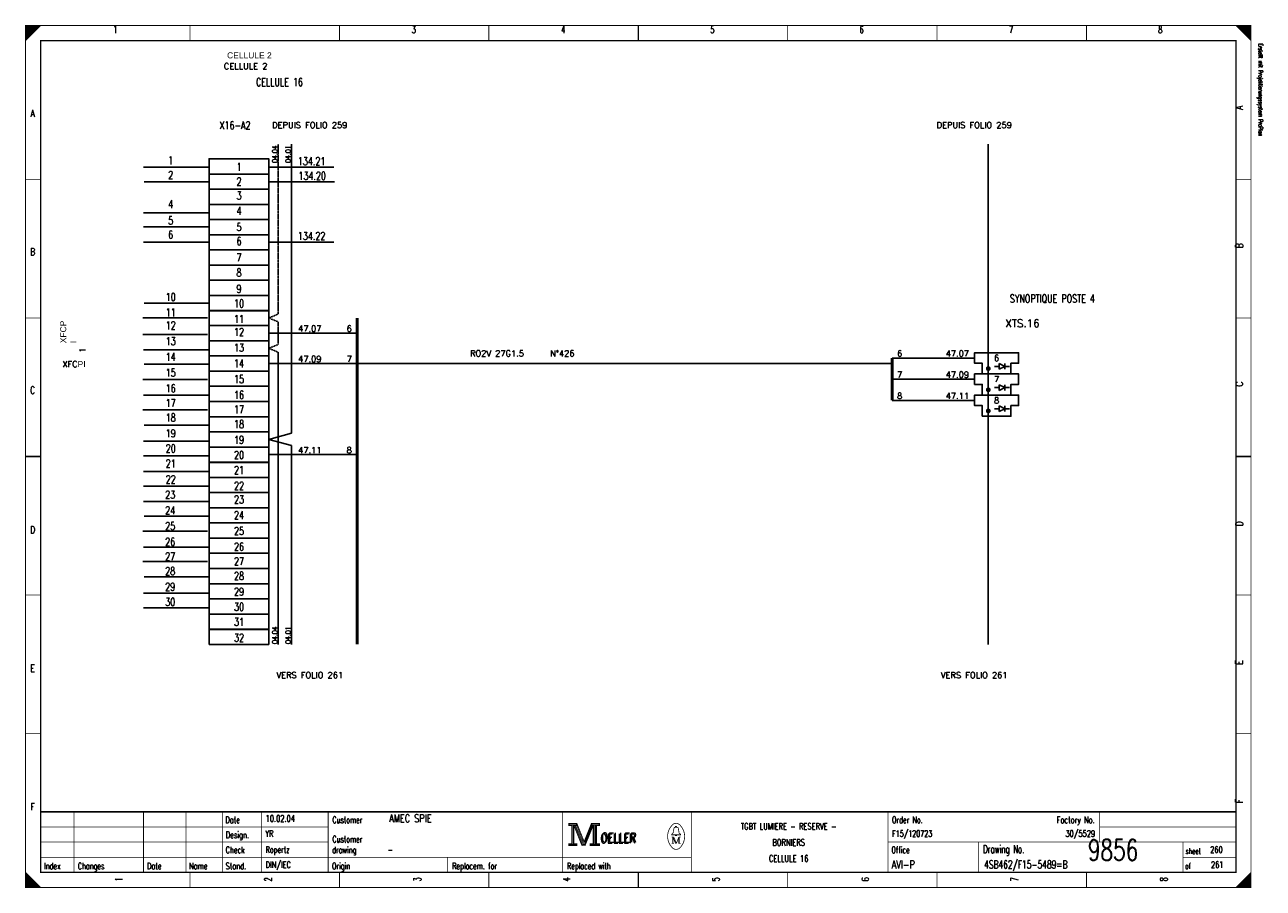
# Model space of a CAD drawing. Extents: x 0 to 409, y 0 to 285.
import ezdxf
from ezdxf.enums import TextEntityAlignment as Align

# ---------------------------------------------------------------- set-up
doc = ezdxf.new("R2010")
doc.units = 0
doc.header["$MEASUREMENT"] = 0
doc.linetypes.add('CONTINU', pattern=[0])
doc.linetypes.add('DISCONTINU', pattern=[0.15, 0.1, -0.05])
doc.layers.get('0').update_dxf_attribs({"color": 9, "linetype": 'CONTINUOUS'})
for name, color, linetype in [('POINTILLE', 5, 'DISCONTINU'), ('SCH-3', 3, 'CONTINU'), ('TEXTE', 3, 'CONTINUOUS'), ('TRAIFIN', 1, 'CONTINUOUS'), ('TRAIGROS', 2, 'CONTINUOUS'), ('TRAIMOY', 4, 'CONTINUOUS')]:
    doc.layers.add(name, color=color, linetype=linetype)
doc.styles.get("Standard").update_dxf_attribs({"font": 'romans.shx', "bigfont": 'TXT.shx'})

# ---------------------------------------------------------------- blocks, each defined once
blk = doc.blocks.new('BRND')
at = {"layer": 'TRAIFIN'}
for p, q in [((0.8, -5.47), (0.8, -3.59)), ((0.8, -3.59), (2.68, -4.53)), ((2.68, -5.47), (2.68, -3.59)), ((-0.73, -4.53), (0.8, -4.53)), ((2.68, -4.53), (0.8, -5.47)), ((2.68, -4.53), (4.27, -4.53))]:
    blk.add_line(p, q, dxfattribs=at)
at = {"layer": 'TRAIMOY'}
blk.add_lwpolyline([(-4.75, -7), (-4.75, -3.5), (-7.25, -3.5), (-7.25, 0), (7.25, 0), (7.25, -3.5), (4.75, -3.5), (4.75, -7)], close=True, dxfattribs=at)

msp = doc.modelspace()

# ---------------------------------------------------------------- linework, layer by layer
at = {"color": 0, "linetype": 'Continuous'}
for p, q in [((38.98, 238.14), (60.31, 238.14)), ((80.59, 238.14), (101.92, 238.14)), ((39.16, 233.3), (60.49, 233.3)), ((80.77, 233.3), (102.1, 233.3)), ((38.98, 223.09), (60.31, 223.09)), ((38.98, 218.42), (60.31, 218.42)), ((38.98, 213.4), (60.31, 213.4)), ((80.59, 213.4), (101.92, 213.4)), ((39.16, 193.24), (60.49, 193.24)), ((38.8, 188.39), (60.13, 188.39)), ((38.8, 182.84), (60.13, 182.84)), ((38.98, 177.82), (60.31, 177.82)), ((39.16, 172.98), (60.49, 172.98)), ((38.8, 167.96), (60.13, 167.96)), ((38.98, 162.77), (60.31, 162.77)), ((38.8, 157.93), (60.13, 157.93)), ((39.16, 152.91), (60.49, 152.91)), ((38.98, 147.53), (60.31, 147.53)), ((38.98, 142.7), (60.31, 142.7)), ((38.98, 137.54), (60.31, 137.54)), ((38.98, 132.74), (60.31, 132.74)), ((38.98, 127.62), (60.31, 127.62)), ((39.16, 122.78), (60.49, 122.78)), ((38.8, 117.77), (60.13, 117.77)), ((38.98, 112.57), (60.31, 112.57)), ((38.8, 107.73), (60.13, 107.73)), ((39.16, 102.71), (60.49, 102.71)), ((38.98, 97.34), (60.31, 97.34)), ((38.98, 92.5), (60.31, 92.5))]:
    msp.add_line(p, q, dxfattribs=at)
at = {"color": 0, "const_width": 0.25, "flags": 128}
for points in [[(0, 285), (5, 285), (0, 280), (0, 285)], [(0, 142.5), (0, 285), (405, 285), (405, 0), (0, 0), (0, 142.5)], [(0.25, 285), (0.25, 280.25), (0.5, 280.5), (0.5, 285), (0.75, 285), (0.75, 280.75), (1, 281), (1, 285), (1.25, 285), (1.25, 281.25), (1.5, 281.5), (1.5, 285), (1.75, 285), (1.75, 281.75), (2, 282)], [(2, 282), (2, 285), (2.25, 285), (2.25, 282.25), (2.5, 282.5), (2.5, 285), (2.75, 285), (2.75, 282.75), (3, 283), (3, 285), (3.25, 285), (3.25, 283.25), (3.5, 283.5), (3.5, 285), (3.75, 285)], [(3.75, 285), (3.75, 283.75), (4, 284), (4, 285), (4.25, 285), (4.25, 284.25), (4.5, 284.5), (4.5, 285), (4.75, 285), (4.75, 284.75)], [(400, 285), (405, 280), (404.75, 280.25), (404.75, 285), (404.5, 285), (404.5, 280.5), (404.25, 280.75), (404.25, 285), (404, 285), (404, 281), (403.75, 281.25), (403.75, 285), (403.5, 285), (403.5, 281.5), (403.25, 281.75)], [(401.5, 283.5), (401.5, 285), (401.25, 285), (401.25, 283.75), (401, 284), (401, 285), (400.75, 285), (400.75, 284.25), (400.5, 284.5), (400.5, 285), (400.25, 285), (400.25, 284.75)], [(403.25, 281.75), (403.25, 285), (403, 285), (403, 282), (402.75, 282.25), (402.75, 285), (402.5, 285), (402.5, 282.5), (402.25, 282.75), (402.25, 285), (402, 285), (402, 283), (401.75, 283.25), (401.75, 285), (401.5, 285)], [(179.5, 21.2), (179.5, 20.5), (180.5, 20.5), (180.5, 14.5), (179.5, 14.5), (179.5, 13.8), (182.2, 13.8), (182.2, 14.5), (181.2, 14.5), (181.2, 20.5), (182.2, 20.5), (182.2, 21.2), (179.5, 21.2)], [(180.7, 20.7), (180.7, 14.3), (181, 14.3), (181, 20.7)], [(181.2, 20.5), (183.9, 13.8), (184.9, 13.8), (187.6, 20.5)], [(181.8, 20.5), (184.2, 14.6), (184.6, 14.6)], [(182.2, 21.2), (184.6, 15.2), (187, 21.2)], [(182.2, 20.5), (184.4, 14.9), (184.7, 14.9)], [(184.6, 14.2), (184.9, 14.2), (187.4, 20.5)], [(184.6, 14.6), (184.8, 14.6), (187.2, 20.5)], [(187.6, 20.5), (187.6, 14.5), (186.6, 14.5), (186.6, 13.8), (187.1, 13.8)], [(187, 21.2), (187, 20.5), (188, 20.5), (188, 14.5), (187, 14.5), (187, 13.8), (189.7, 13.8), (189.7, 14.5), (188.7, 14.5), (188.7, 20.5), (189.7, 20.5), (189.7, 21.2), (187, 21.2)], [(187.8, 20.7), (187.8, 14.3), (188.3, 14.3), (188.3, 20.7), (188.5, 20.7), (188.5, 14.3)], [(214.8, 17.4), (213.5, 17.4), (213.5, 17.6), (214, 18), (214.3, 19.6)], [(213.9, 16.7), (213.9, 14.6), (213.5, 14.6)], [(213.9, 16.7), (214.8, 14.6), (215.1, 14.6)], [(214.8, 19.9), (214.8, 20.2), (215.2, 20.2), (215.2, 19.9)], [(215.2, 17.4), (216.5, 17.4), (216.5, 17.6), (216, 18), (215.7, 19.6)], [(0, 5), (0, 0), (5, 0), (0, 5), (0.25, 4.75), (0.25, 0), (0.5, 0), (0.5, 4.5), (0.75, 4.25), (0.75, 0), (1, 0), (1, 4), (1.25, 3.75), (1.25, 0), (1.5, 0)], [(404.75, 4.75), (404.75, 0), (404.5, 0), (404.5, 4.5), (404.25, 4.25), (404.25, 0), (404, 0), (404, 4), (403.75, 3.75), (403.75, 0), (403.5, 0), (403.5, 3.5), (403.25, 3.25), (403.25, 0), (403, 0)], [(1.5, 0), (1.5, 3.5), (1.75, 3.25), (1.75, 0), (2, 0), (2, 3), (2.25, 2.75), (2.25, 0), (2.5, 0), (2.5, 2.5), (2.75, 2.25), (2.75, 0), (3, 0), (3, 2), (3.25, 1.75)], [(3.25, 1.75), (3.25, 0), (3.5, 0), (3.5, 1.5), (3.75, 1.25), (3.75, 0), (4, 0), (4, 1), (4.25, 0.75), (4.25, 0), (4.5, 0), (4.5, 0.5), (4.75, 0.25)], [(401.25, 1.25), (401.25, 0), (401, 0), (401, 1), (400.75, 0.75), (400.75, 0), (400.5, 0), (400.5, 0.5), (400.25, 0.25), (400.25, 0)], [(403, 0), (403, 3), (402.75, 2.75), (402.75, 0), (402.5, 0), (402.5, 2.5), (402.25, 2.25), (402.25, 0), (402, 0), (402, 2), (401.75, 1.75), (401.75, 0), (401.5, 0), (401.5, 1.5), (401.25, 1.25)]]:
    msp.add_lwpolyline(points, dxfattribs=at)
at = {"color": 0, "flags": 128}
for points, const_width in [([(0, 285), (405, 285), (405, 0), (0, 0)], 0.25), ([(5, 280), (400, 280), (400, 5), (5, 5)], 0.5), ([(5, 280), (400, 280), (400, 5), (5, 5)], 0.25), ([(179.7, 21), (182, 21), (182, 20.7), (179.7, 20.7)], 0.25), ([(187.2, 21), (189.5, 21), (189.5, 20.7), (187.2, 20.7)], 0.25), ([(214.8, 17.4), (215.2, 17.4), (215.2, 17.1), (214.8, 17.1)], 0.25), ([(179.7, 14.3), (182, 14.3), (182, 14), (179.7, 14)], 0.25), ([(186.8, 14.3), (189.5, 14.3), (189.5, 14), (186.8, 14)], 0.25)]:
    msp.add_lwpolyline(points, close=True, dxfattribs=dict(at, const_width=const_width))
at = {"color": 0}
for points, const_width in [([(54.38, 285), (54.38, 280)], 0.25), ([(103.75, 285), (103.75, 280)], 0.25), ([(153.12, 285), (153.12, 280)], 0.25), ([(202.5, 280), (202.5, 285)], 0.5), ([(202.5, 285), (202.5, 280)], 0.25), ([(251.88, 285), (251.88, 280)], 0.25), ([(301.25, 285), (301.25, 280)], 0.25), ([(350.62, 285), (350.62, 280)], 0.25), ([(0, 234.17), (5, 234.17)], 0.25), ([(405, 234.17), (400, 234.17)], 0.25), ([(0, 188.33), (5, 188.33)], 0.25), ([(405, 188.33), (400, 188.33)], 0.25), ([(5, 142.5), (0, 142.5)], 0.5), ([(0, 142.5), (5, 142.5)], 0.25), ([(400, 142.5), (405, 142.5)], 0.5), ([(405, 142.5), (400, 142.5)], 0.25), ([(0, 96.67), (5, 96.67)], 0.25), ([(405, 96.67), (400, 96.67)], 0.25), ([(0, 50.83), (5, 50.83)], 0.25), ([(405, 50.83), (400, 50.83)], 0.25), ([(400, 25), (5, 25)], 0.5), ([(16, 5), (16, 25)], 0.25), ([(39, 5), (39, 25)], 0.25), ([(53, 5), (53, 25)], 0.25), ([(65, 25), (65, 5)], 0.25), ([(78, 25), (78, 5)], 0.25), ([(100, 25), (100, 5)], 0.25), ([(177.5, 25), (177.5, 5)], 0.25), ([(220, 25), (220, 5)], 0.25), ([(285, 25), (285, 5)], 0.25), ([(355, 25), (355, 15)], 0.25), ([(181.5, 20.5), (184, 14.2)], 0.25), ([(184.7, 14.9), (187, 20.6)], 0.25), ([(5, 20), (100, 20)], 0.25), ([(213.5, 16.7), (214.2, 16.7)], 0.25), ([(214.2, 16.7), (215.1, 14.6)], 0.25), ([(214.6, 19.9), (215.5, 19.9)], 0.25), ([(215.1, 14.6), (215.9, 16.7)], 0.25), ([(215.9, 14.6), (215.9, 16.7)], 0.25), ([(215.9, 16.7), (216.5, 16.7)], 0.25), ([(216.1, 16.7), (216.1, 14.6)], 0.25), ([(355, 20), (400, 20)], 0.25), ([(5, 15), (100, 15)], 0.25), ([(184, 14.2), (184.6, 14.2)], 0.25), ([(213.9, 14.6), (214.3, 14.6)], 0.25), ([(216.5, 14.6), (215.7, 14.6)], 0.25), ([(285, 15), (400, 15)], 0.25), ([(315, 15), (315, 5)], 0.25), ([(382.5, 15), (382.5, 5)], 0.25), ([(5, 10), (220, 10)], 0.25), ([(139.5, 10), (139.5, 5)], 0.25), ([(382.5, 10), (400, 10)], 0.25), ([(54.38, 0), (54.38, 5)], 0.25), ([(103.75, 0), (103.75, 5)], 0.25), ([(153.12, 0), (153.12, 5)], 0.25), ([(202.5, 5), (202.5, 0)], 0.5), ([(202.5, 0), (202.5, 5)], 0.25), ([(251.88, 0), (251.88, 5)], 0.25), ([(301.25, 0), (301.25, 5)], 0.25), ([(350.62, 0), (350.62, 5)], 0.25), ([(405, 5), (400, 0)], 0.25), ([(4.75, 0), (4.75, 0.25)], 0.25)]:
    msp.add_lwpolyline(points, dxfattribs=dict(at, const_width=const_width))
at = {"color": 0, "linetype": 'Continuous'}
for points in [[(60.66, 235.9), (60.66, 240.92), (80.38, 240.92), (80.38, 235.9)], [(60.66, 230.88), (60.66, 235.9), (80.38, 235.9), (80.38, 230.88)], [(60.66, 225.86), (60.66, 230.88), (80.38, 230.88), (80.38, 225.86)], [(60.66, 220.84), (60.66, 225.86), (80.38, 225.86), (80.38, 220.84)], [(60.66, 215.82), (60.66, 220.84), (80.38, 220.84), (80.38, 215.82)], [(60.66, 210.8), (60.66, 215.82), (80.38, 215.82), (80.38, 210.8)], [(60.66, 205.78), (60.66, 210.8), (80.38, 210.8), (80.38, 205.78)], [(60.66, 200.76), (60.66, 205.78), (80.38, 205.78), (80.38, 200.76)], [(60.66, 195.73), (60.66, 200.76), (80.38, 200.76), (80.38, 195.73)], [(60.66, 190.71), (60.66, 195.73), (80.38, 195.73), (80.38, 190.71)], [(60.66, 185.79), (60.66, 190.81), (80.38, 190.81), (80.38, 185.79)], [(60.66, 180.77), (60.66, 185.79), (80.38, 185.79), (80.38, 180.77)], [(60.66, 175.75), (60.66, 180.77), (80.38, 180.77), (80.38, 175.75)], [(60.66, 170.73), (60.66, 175.75), (80.38, 175.75), (80.38, 170.73)], [(60.66, 165.71), (60.66, 170.73), (80.38, 170.73), (80.38, 165.71)], [(60.66, 160.68), (60.66, 165.71), (80.38, 165.71), (80.38, 160.68)], [(60.66, 155.66), (60.66, 160.68), (80.38, 160.68), (80.38, 155.66)], [(60.66, 150.64), (60.66, 155.66), (80.38, 155.66), (80.38, 150.64)], [(60.66, 145.62), (60.66, 150.64), (80.38, 150.64), (80.38, 145.62)], [(60.66, 140.6), (60.66, 145.62), (80.38, 145.62), (80.38, 140.6)], [(60.66, 135.53), (60.66, 140.55), (80.38, 140.55), (80.38, 135.53)], [(60.66, 130.55), (60.66, 135.57), (80.38, 135.57), (80.38, 130.55)], [(60.66, 125.55), (60.66, 130.57), (80.38, 130.57), (80.38, 125.55)], [(60.66, 120.53), (60.66, 125.55), (80.38, 125.55), (80.38, 120.53)], [(60.66, 115.51), (60.66, 120.53), (80.38, 120.53), (80.38, 115.51)], [(60.66, 110.49), (60.66, 115.51), (80.38, 115.51), (80.38, 110.49)], [(60.66, 105.46), (60.66, 110.49), (80.38, 110.49), (80.38, 105.46)], [(60.66, 100.44), (60.66, 105.46), (80.38, 105.46), (80.38, 100.44)], [(60.66, 95.42), (60.66, 100.44), (80.38, 100.44), (80.38, 95.42)], [(60.66, 90.4), (60.66, 95.42), (80.38, 95.42), (80.38, 90.4)], [(60.66, 85.33), (60.66, 90.35), (80.38, 90.35), (80.38, 85.33)], [(60.66, 80.36), (60.66, 85.38), (80.38, 85.38), (80.38, 80.36)]]:
    msp.add_lwpolyline(points, close=True, dxfattribs=at)
at = {"color": 0, "const_width": 0.25, "flags": 128}
for points in [[(213.5, 20.39, 0.373815), (213.49, 13.43, 0.373815)], [(216.49, 20.4, 0.530775), (213.51, 20.41, 0.530775)], [(216.5, 13.4, 0.378582), (216.46, 20.44, 0.378582)], [(214.6, 19.9, 0.414214), (214.3, 19.6, 0.414214)], [(215.7, 19.6, 0.414214), (215.4, 19.9, 0.414214)], [(213.5, 13.4, 0.532213), (216.49, 13.39, 0.532213)]]:
    msp.add_lwpolyline(points, format="xyb", dxfattribs=at)
at = {"layer": 'POINTILLE', "color": 0, "const_width": 0.5}
msp.add_lwpolyline([(286.41, 173.24), (109.63, 173.24)], dxfattribs=at)
at = {"layer": 'TRAIFIN', "color": 0, "linetype": 'DISCONTINU'}
for p, q in [((83.53, 245.8), (83.53, 189.59)), ((83.53, 189.59), (80.38, 188.3)), ((83.53, 187.02), (80.38, 188.3)), ((83.53, 187.02), (83.53, 179.55)), ((83.53, 179.55), (80.38, 178.26)), ((83.53, 176.97), (80.38, 178.26))]:
    msp.add_line(p, q, dxfattribs=at)
at = {"layer": 'TRAIFIN', "color": 0}
for p, q in [((87.91, 150.17), (87.91, 245.8)), ((87.91, 150.17), (87.91, 215.86)), ((109.63, 183.28), (80.38, 183.28)), ((83.53, 80.37), (83.53, 176.97)), ((109.63, 173.24), (80.38, 173.24)), ((313.66, 175.06), (286.41, 175.06)), ((313.66, 168.06), (286.41, 168.06)), ((313.66, 161.06), (286.41, 161.06)), ((87.91, 150.17), (80.38, 148.13)), ((87.91, 146.09), (80.38, 148.13)), ((87.91, 80.39), (87.91, 146.09)), ((87.91, 80.39), (87.91, 146.09)), ((109.63, 143.11), (80.38, 143.11))]:
    msp.add_line(p, q, dxfattribs=at)
at = {"layer": 'TRAIFIN', "color": 0, "const_width": 0.72}
for points in [[(317.72, 171.56, 1), (318.6, 171.56, 1)], [(317.72, 164.56, 1), (318.6, 164.56, 1)], [(317.72, 157.56, 1), (318.6, 157.56, 1)]]:
    msp.add_lwpolyline(points, format="xyb", close=True, dxfattribs=at)
at = {"layer": 'TRAIGROS', "color": 0}
msp.add_line((318.16, 245.8), (318.16, 80.36), dxfattribs=at)
at = {"layer": 'TRAIGROS', "color": 0, "const_width": 1}
for points in [[(109.63, 188.3), (109.63, 80.36)], [(286.41, 175.06), (286.41, 161.06)]]:
    msp.add_lwpolyline(points, dxfattribs=at)

# ---------------------------------------------------------------- block references
at = {"layer": 'SCH-3', "color": 0}
for p in [(320.91, 176.81), (320.91, 169.81), (320.91, 162.81)]:
    msp.add_blockref('BRND', p, dxfattribs=at)

# ---------------------------------------------------------------- texts
at = {"color": 0}
for s, height, width, p in [('1', 2.38, 0.672, (29.65, 284.86)), ('3', 2.38, 0.672, (128.32, 284.86)), ('4', 2.38, 0.672, (177.66, 284.86)), ('5', 2.38, 0.672, (226.99, 284.86)), ('6', 2.38, 0.672, (276.32, 284.86)), ('7', 2.38, 0.672, (325.66, 284.86)), ('8', 2.38, 0.672, (374.99, 284.86)), ('CELLULE 16', 2.619, 0.736, (83.93, 267.6)), ('A', 2.38, 0.76, (2.33, 257.17)), ('X16-A2', 2.619, 0.736, (69.25, 253.3)), ('1', 2.62, 0.736, (47.97, 241.72)), ('134.21', 2.619, 0.736, (94.55, 241.45)), ('1', 2.62, 0.736, (70.57, 239.57)), ('2', 2.62, 0.736, (47.97, 236.88)), ('2', 2.62, 0.736, (70.57, 234.73)), ('134.20', 2.619, 0.736, (94.73, 236.61)), ('3', 2.62, 0.736, (70.57, 230.07)), ('4', 2.62, 0.736, (47.97, 227.21)), ('5', 2.62, 0.736, (47.97, 221.83)), ('4', 2.62, 0.736, (70.57, 225.05)), ('6', 2.62, 0.736, (47.97, 217.16)), ('5', 2.62, 0.736, (70.57, 219.68)), ('6', 2.62, 0.736, (70.57, 215.01)), ('134.22', 2.619, 0.736, (94.55, 216.71)), ('B', 2.38, 0.76, (2.33, 211.39)), ('7', 2.62, 0.736, (70.57, 209.63)), ('8', 2.62, 0.736, (70.57, 204.62)), ('10', 2.619, 0.736, (47.97, 196.55)), ('9', 2.62, 0.736, (70.57, 199.24)), ('10', 2.619, 0.736, (70.57, 194.4)), ('SYNOPTIQUE POSTE 4', 2.6194, 0.736, (339.34, 196.04)), ('11', 2.619, 0.736, (47.97, 191.43)), ('11', 2.619, 0.736, (70.57, 189.28)), ('12', 2.619, 0.736, (47.97, 187.13)), ('12', 2.619, 0.736, (70.57, 184.98)), ('13', 2.619, 0.736, (47.97, 181.94)), ('14', 2.619, 0.736, (47.97, 176.74)), ('13', 2.619, 0.736, (70.57, 179.79)), ('14', 2.619, 0.736, (70.57, 174.59)), ('15', 2.619, 0.736, (47.97, 171.54)), ('15', 2.619, 0.736, (70.57, 169.39)), ('C', 2.38, 0.76, (2.33, 165.61)), ('16', 2.619, 0.736, (47.97, 166.35)), ('16', 2.619, 0.736, (70.57, 164.19)), ('17', 2.619, 0.736, (47.97, 161.51)), ('18', 2.619, 0.736, (47.97, 156.67)), ('17', 2.619, 0.736, (70.57, 159.36)), ('19', 2.619, 0.736, (47.97, 151.47)), ('18', 2.619, 0.736, (70.57, 154.52)), ('19', 2.619, 0.736, (70.57, 149.32)), ('20', 2.619, 0.736, (47.97, 146.45)), ('20', 2.619, 0.736, (70.57, 144.3)), ('21', 2.619, 0.736, (47.97, 141.48)), ('21', 2.619, 0.736, (70.57, 139.33)), ('22', 2.619, 0.736, (47.97, 136.24)), ('23', 2.619, 0.736, (47.8, 131.2)), ('22', 2.619, 0.736, (70.57, 134.09)), ('23', 2.619, 0.736, (70.57, 129.59)), ('24', 2.619, 0.736, (47.8, 126)), ('24', 2.619, 0.736, (70.57, 124.39)), ('D', 2.38, 0.76, (2.33, 119.47)), ('25', 2.619, 0.736, (47.8, 120.81)), ('25', 2.619, 0.736, (70.57, 119.19)), ('26', 2.619, 0.736, (47.8, 115.61)), ('27', 2.619, 0.736, (47.8, 110.77)), ('26', 2.619, 0.736, (70.57, 114)), ('27', 2.619, 0.736, (70.57, 109.16)), ('28', 2.619, 0.736, (47.8, 105.93)), ('28', 2.619, 0.736, (70.57, 104.32)), ('29', 2.619, 0.736, (47.8, 100.74)), ('29', 2.619, 0.736, (70.57, 99.12)), ('30', 2.619, 0.736, (47.8, 95.72)), ('30', 2.619, 0.736, (70.57, 94.11)), ('31', 2.619, 0.736, (70.57, 89.13)), ('32', 2.619, 0.736, (70.57, 83.89)), ('E', 2.38, 0.76, (2.33, 73.68)), ('F', 2.38, 0.76, (2.33, 27.9)), ('TGBT LUMIERE - RESERVE -', 2.1431, 0.7536, (252.19, 21.3)), ('BORNIERS', 2.143, 0.76, (252.19, 15.97)), ('CELLULE 16', 2.143, 0.681231, (252.19, 10.65))]:
    msp.add_text(s, height=height, dxfattribs=dict(at, width=width)).set_placement(p, align=Align.TOP_CENTER)
at = {"color": 0, "width": 0.622634}
msp.add_text('Erstellt mit Projektierungssystem ProPlan', height=1.4287, rotation=270, dxfattribs=at).set_placement((407.02, 279.06), align=Align.BOTTOM_LEFT)
at = {"color": 0, "width": 0.76}
for s, p in [('A', (399.91, 257.17)), ('B', (399.91, 211.39)), ('C', (399.92, 165.61)), ('D', (399.92, 119.47)), ('E', (399.91, 73.68)), ('F', (399.91, 27.9))]:
    msp.add_text(s, height=2.38, rotation=90, dxfattribs=at).set_placement(p, align=Align.TOP_LEFT)
at = {"color": 0}
for s, height, width, p in [('04.04', 1.676, 0.736, (81.55, 242.48)), ('04.01', 1.676, 0.736, (85.94, 242.48)), ('04.04', 1.676, 0.736, (81.55, 83.43)), ('04.01', 1.676, 0.736, (85.94, 83.43)), ('1', 2.38, 0.672, (29.65, 2.7)), ('2', 2.38, 0.672, (78.99, 2.7)), ('3', 2.38, 0.672, (128.32, 2.7)), ('4', 2.38, 0.672, (177.66, 2.7)), ('5', 2.38, 0.672, (226.99, 2.7)), ('6', 2.38, 0.672, (276.32, 2.7)), ('7', 2.38, 0.672, (325.66, 2.7)), ('8', 2.38, 0.672, (374.99, 2.7))]:
    msp.add_text(s, height=height, rotation=90, dxfattribs=dict(at, width=width)).set_placement(p, align=Align.TOP_CENTER)
for s, height, width, p in [('Date', 2.143, 0.64, (66.05, 23.42)), ('Customer', 2.143, 0.62, (101.4, 23.42)), ('Order No.', 2.143, 0.656889, (286.33, 23.42)), ('Design.', 2.143, 0.636571, (66.19, 18.46)), ('Customer', 2.143, 0.62, (101.4, 17.04)), ('OELLER', 3.096, 0.76, (189.96, 17.75)), ('OELLER', 3.096, 0.76, (189.96, 17.75)), ('OELLER', 3.096, 0.76, (190.32, 18.1)), ('Check', 2.143, 0.632, (66.12, 13.49)), ('drawing', 2.143, 0.6, (101.33, 13.49)), ('Office', 2.143, 0.626667, (286.15, 13.49)), ('Drawing No.', 2.6194, 0.646545, (316.43, 13.98)), ('sheet', 1.905, 0.6, (383.38, 12.99)), ('Index', 2.143, 0.632, (6.09, 8.16)), ('Changes', 2.143, 0.622857, (17.26, 8.16)), ('Stand.', 2.143, 0.642667, (66.12, 8.16)), ('Origin', 2.143, 0.626667, (101.27, 8.16)), ('Replacem. for', 2.1431, 0.627077, (140.97, 8.16)), ('Replaced with', 2.1431, 0.619692, (178.95, 8.16)), ('of', 1.905, 0.6, (383.23, 8.02)), ('Date', 2.143, 0.64, (40.15, 8.16)), ('Name', 2.143, 0.64, (54.04, 8.16))]:
    msp.add_text(s, height=height, dxfattribs=dict(at, width=width)).set_placement(p, align=Align.TOP_LEFT)
for s, height, width, p in [('10.02.04', 2.143, 0.678, (79.34, 21.08)), ('AMEC SPIE', 2.619, 0.752889, (120.16, 20.77)), ('YR', 2.143, 0.626667, (79.27, 16.11)), ('F15/120723', 2.143, 0.6832, (286.39, 16.11)), ('Ropertz', 2.143, 0.622857, (79.32, 10.79)), ('-', 2.14, 0.696, (119.65, 10.79)), ('9856', 7, 0.6928, (351.08, 6.78)), ('260', 2.143, 0.672, (391.5, 10.79)), ('DIN/IEC', 2.143, 0.750857, (79.35, 5.82)), ('AVI-P', 2.619, 0.7472, (286.24, 5.51)), ('4SB462/F15-5489=B', 2.6194, 0.6928, (316.79, 5.51)), ('261', 2.143, 0.672, (391.77, 5.82))]:
    msp.add_text(s, height=height, dxfattribs=dict(at, width=width)).set_placement(p, align=Align.BOTTOM_LEFT)
at = {"color": 0, "width": 0.646545}
msp.add_text('Factory No.', height=2.1431, dxfattribs=at).set_placement((353.35, 23.42), align=Align.TOP_RIGHT)
at = {"color": 0, "width": 0.675429}
msp.add_text('30/5529', height=2.143, dxfattribs=at).set_placement((353.46, 16.11), align=Align.BOTTOM_RIGHT)
at = {"linetype": 'Continuous', "char_height": 2, "attachment_point": 1}
for s, insert, width in [('{\\fArial|b0|i0|c0|p34;CELLULE 2}', (66.61, 276.14), 67.0761), ('CELLULE 2', (65.54, 272.55), 64.2066), ('XFC{\\fArial|b0|i0|c0|p34;PI}', (12.17, 174.04), 3.7664)]:
    msp.add_mtext(s, dxfattribs=dict(at, insert=insert, width=width))
at = {"linetype": 'Continuous', "char_height": 2, "attachment_point": 1, "rotation": 90}
for s, insert, width in [('{\\fArial|b0|i0|c0|p34;XFCP\\PI}', (11.45, 179.96), 3.7664), ('1', (17.84, 176.83), 3.9457)]:
    msp.add_mtext(s, dxfattribs=dict(at, insert=insert, width=width))
at = {"layer": 'TEXTE', "color": 0}
for s, p in [('DEPUIS FOLIO 259', (93.93, 252.08)), ('DEPUIS FOLIO 259', (313.51, 252.08)), ('47.07', (93.93, 184.78)), ('6', (106.96, 184.78)), ('47.09', (93.93, 174.74)), ('7', (106.96, 174.74)), ('6', (288.88, 176.56)), ('47.07', (307.94, 176.56)), ('6', (320.91, 175.06)), ('7', (288.88, 169.56)), ('47.09', (307.94, 169.56)), ('7', (320.91, 168.06)), ('8', (288.88, 162.56)), ('47.11', (307.94, 162.56)), ('8', (320.91, 161.06)), ('47.11', (93.93, 144.61)), ('8', (106.96, 144.61)), ('VERS FOLIO 261', (93.93, 70.21)), ('VERS FOLIO 261', (313.51, 70.21))]:
    msp.add_text(s, height=2, dxfattribs=at).set_placement(p, align=Align.MIDDLE)
msp.add_text('XTS.16', height=2.5, dxfattribs=at).set_placement((329.45, 185.3), align=Align.CENTER)
for s, p in [('RO2V 27G1.5', (146.9, 175.59)), ('N°426', (173.36, 175.59))]:
    msp.add_text(s, height=2, dxfattribs=at).set_placement(p)

doc.saveas('drawing.dxf')
